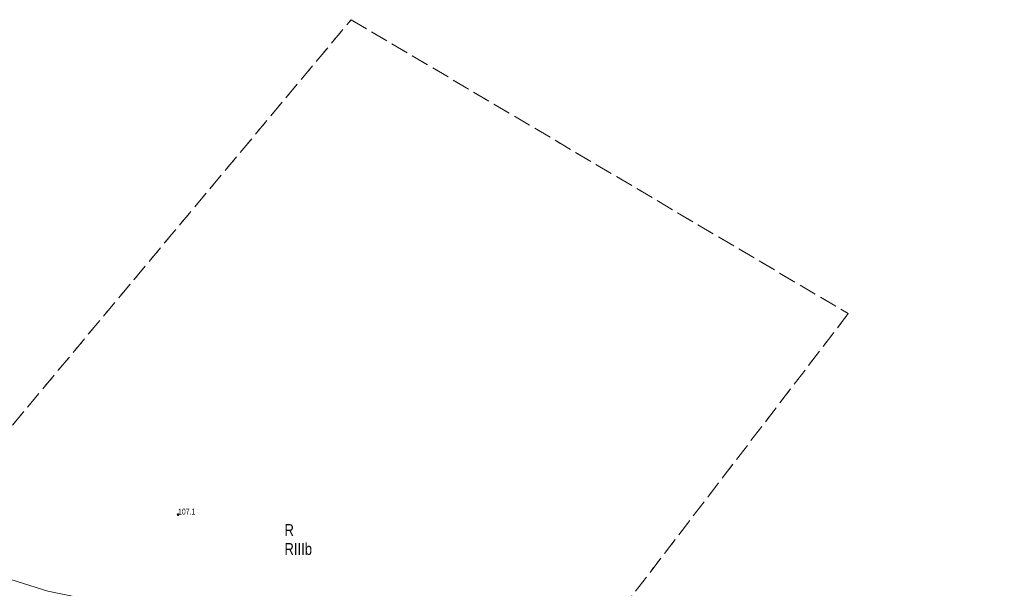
# Model space of a CAD drawing. Header units: inches. Extents: x 6497603 to 6502483, y 5925790 to 5934357.
# Tile 78 of 256: x 6500501 to 6500625, y 5926237 to 5926309. Entities that reach past the tile are written whole.
import ezdxf
from ezdxf.enums import TextEntityAlignment as Align

# ---------------------------------------------------------------- set-up
doc = ezdxf.new("R2010")
doc.units = ezdxf.units.IN
doc.header["$MEASUREMENT"] = 0
doc.linetypes.add('egkk-1000', pattern=[3, 2.25, -0.75])
doc.linetypes.add('egug-1000', pattern=[1.5, 0.75, -0.75])
for name, color, linetype in [('209-oznaczenie konturu klasyfikacyjnego', 7, 'Continuous'), ('210-oznaczenie konturu użytku gruntowego', 7, 'Continuous'), ('217-kontur klasyfikacyjny', 7, 'Continuous'), ('218-kontur użytku gruntowego', 7, 'Continuous'), ('pikieta naturalna', 7, 'Continuous'), ('pikieta naturalna-Atr2', 7, 'Continuous'), ('przewód telekomunikacyjny podziemny', 7, 'Continuous')]:
    doc.layers.add(name, color=color, linetype=linetype)
doc.styles.get("Standard").update_dxf_attribs({"font": 'arial.ttf'})

# ---------------------------------------------------------------- blocks, each defined once
blk = doc.blocks.new('PW01')
at = {"linetype": 'Continuous', "lineweight": 13}
h = blk.add_hatch(color=0, dxfattribs=at)
edge = h.paths.add_edge_path()
edge.add_arc((0, 0), 0.18, 0, 360)

msp = doc.modelspace()

# ---------------------------------------------------------------- linework, layer by layer
at = {"layer": '217-kontur klasyfikacyjny', "color": 3, "linetype": 'egkk-1000', "lineweight": 18, "flags": 128}
for points in [[(6500484.22, 5926239.31), (6500542.49, 5926309.04)], [(6500542.49, 5926309.04), (6500605.42, 5926271.85)], [(6500605.42, 5926271.85), (6500559.7, 5926212.19)]]:
    msp.add_lwpolyline(points, dxfattribs=at)
at = {"layer": '218-kontur użytku gruntowego', "color": 3, "linetype": 'egug-1000', "lineweight": 18, "flags": 128}
for points in [[(6500484.22, 5926239.31), (6500542.49, 5926309.04)], [(6500542.49, 5926309.04), (6500605.42, 5926271.85)], [(6500605.42, 5926271.85), (6500559.7, 5926212.19)]]:
    msp.add_lwpolyline(points, dxfattribs=at)
at = {"layer": 'przewód telekomunikacyjny podziemny', "color": 30, "linetype": 'Continuous', "lineweight": 18, "flags": 128}
msp.add_lwpolyline([(6500466.55, 5926240.39), (6500469.82, 5926241.19), (6500475.7, 5926243.08), (6500476.76, 5926243.47), (6500480.95, 5926244.01), (6500504.11, 5926236.72), (6500522.5, 5926232.97), (6500598.23, 5926219.99), (6500628.28, 5926212.31), (6500742.22, 5926197.51), (6500792.33, 5926189.94), (6500928.39, 5926168.76), (6500959.62, 5926163.76), (6500990.22, 5926157.55), (6501016.6, 5926147.54), (6501018.6, 5926150.55), (6501025.22, 5926158)], dxfattribs=at)

# ---------------------------------------------------------------- block references
at = {"layer": 'pikieta naturalna', "color": 7, "linetype": 'Continuous', "lineweight": 13}
msp.add_blockref('PW01', (6500520.59, 5926246.42), dxfattribs=at)

# ---------------------------------------------------------------- texts
at = {"layer": '209-oznaczenie konturu klasyfikacyjnego', "color": 3, "linetype": 'Continuous', "lineweight": 18, "width": 0.79}
msp.add_text('RIIIb', height=1.5, dxfattribs=at).set_placement((6500534.05, 5926242.82), align=Align.TOP_LEFT)
at = {"layer": '210-oznaczenie konturu użytku gruntowego', "color": 3, "linetype": 'Continuous', "lineweight": 18, "width": 0.79}
msp.add_text('R', height=1.5, dxfattribs=at).set_placement((6500534.06, 5926243.72))
at = {"layer": 'pikieta naturalna-Atr2', "color": 7, "width": 0.667}
msp.add_text('107.1', height=0.75, dxfattribs=at).set_placement((6500520.59, 5926246.42))

doc.saveas('drawing.dxf')
